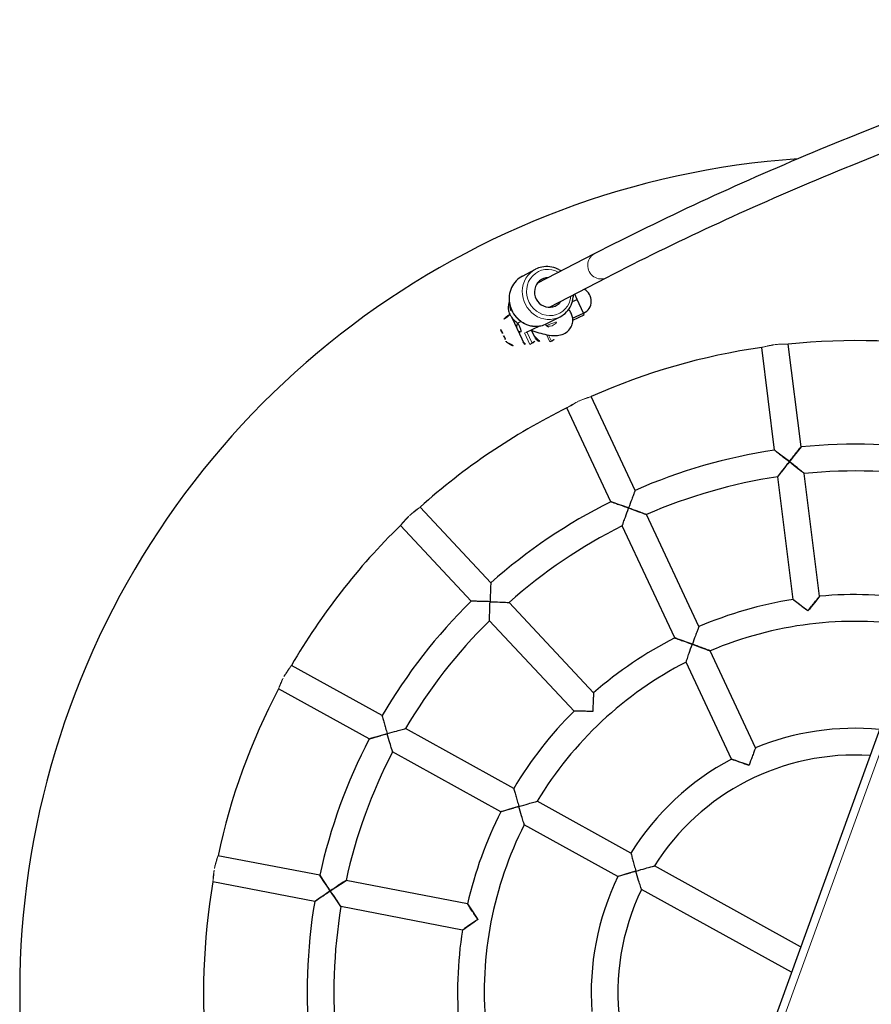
# Model space of a CAD drawing. Header units: millimetres. Extents: x 0 to 6535399, y 0 to 6021678.
# Tile 33 of 59: x 6532994.019 to 6532994.325, y 6021285.353 to 6021285.706. Entities that reach past the tile are written whole.
import ezdxf

# ---------------------------------------------------------------- set-up
doc = ezdxf.new("R2010")
doc.units = ezdxf.units.MM
for name, color, linetype, lineweight in [('PZT_plac zabaw', 7, 'Continuous', 15), ('Widoczne (ISO)', 7, 'Continuous', 25), ('Widoczne wąskie (ISO)', 7, 'Continuous', 15)]:
    doc.layers.add(name, color=color, linetype=linetype, lineweight=lineweight)

# ---------------------------------------------------------------- blocks, each defined once
blk = doc.blocks.new('hustawka bocianie gniazdo')
at = {"layer": 'Widoczne (ISO)'}
for p, q in [((1090.8, 3922.61), (1081.1, 3983.87)), ((1106.61, 3925.12), (1096.9, 3986.37)), ((1193.39, 3925.12), (1203.1, 3986.37)), ((1209.2, 3922.61), (1218.9, 3983.87)), ((1291.74, 3895.8), (1319.89, 3951.05)), ((1305.99, 3888.53), (1334.15, 3943.79)), ((1459.67, 3930.88), (1446.98, 3918.2)), ((1485.14, 3933.32), (1491.61, 3927.34)), ((1454.06, 3919.97), (1460.58, 3913.44)), ((1512.22, 3897.38), (1483.82, 3923.64)), ((1449.28, 3914.13), (1448.22, 3915.19)), ((1453.53, 3914.13), (1456.52, 3917.13)), ((1120.69, 3836.19), (1109.11, 3909.31)), ((1179.31, 3836.19), (1190.89, 3909.31)), ((1463.41, 3909.83), (1469.88, 3903.85)), ((1501.35, 3885.64), (1472.96, 3911.89)), ((1104.89, 3833.69), (1093.31, 3906.81)), ((1195.11, 3833.69), (1206.69, 3906.81)), ((1454.41, 3903.7), (1453.7, 3904.41)), ((1470.58, 3895.99), (1475.96, 3890.61)), ((1471.72, 3896.49), (1476.78, 3891.43)), ((1476.78, 3891.43), (1483.16, 3897.8)), ((1480.96, 3900), (1483.16, 3897.8)), ((1483.16, 3897.8), (1485.58, 3900.22)), ((1475.96, 3890.61), (1476.78, 3891.43)), ((1250.86, 3815.57), (1284.47, 3881.53)), ((1376.21, 3837.52), (1420.06, 3881.37)), ((1265.12, 3808.31), (1298.73, 3874.27)), ((1387.52, 3826.21), (1431.37, 3870.06)), ((1312.54, 3773.85), (1364.89, 3826.2)), ((1166.78, 3757.11), (1176.8, 3820.38)), ((1182.59, 3754.6), (1192.61, 3817.87)), ((1323.85, 3762.54), (1376.2, 3814.89)), ((1438.53, 3755.99), (1493.79, 3784.15)), ((1445.8, 3741.74), (1501.05, 3769.89)), ((1255.92, 3717.24), (1301.22, 3762.53)), ((1267.24, 3705.92), (1312.53, 3751.22)), ((1358.31, 3715.12), (1424.27, 3748.73)), ((1148.24, 3640), (1164.28, 3741.28)), ((1164.44, 3640), (1180.08, 3738.78)), ((1365.57, 3700.86), (1431.53, 3734.47)), ((2373.24, 3640), (-73.24, 3640))]:
    blk.add_line(p, q, dxfattribs=at)
for centre, radius, start, end in [((1150, 3600), 500, 23.85986, 156.14014), ((1150, 3600), 390, 82.17538, 97.82462), ((1150, 3600), 390, 100.17538, 115.82462), ((1150, 3600), 390, 64.17538, 79.82462), ((1150, 3600), 390, 46.17538, 61.82462), ((1454.06, 3925.27), 10, 46.50542, 110.53669), ((1150, 3600), 328, 82.3976, 97.6024), ((1454.06, 3925.27), 10, 159.46331, 225), ((1456.71, 3922.62), 3.75, 74.2993, 225), ((1150, 3600), 328, 100.3976, 115.6024), ((1150, 3600), 328, 64.3976, 79.6024), ((1450.34, 3917.31), 3, 135, 225), ((1451.4, 3916.25), 3, 225, 315), ((1458.65, 3909.36), 7, 135, 225), ((1150, 3600), 312, 82.46928, 97.53072), ((1150, 3600), 312, 100.46928, 115.53072), ((1150, 3600), 312, 64.46928, 79.53072), ((1459.36, 3908.65), 7, 225, 265.2342), ((1482.34, 3896.98), 8, 225, 352.14126), ((1150, 3600), 328, 46.3976, 61.6024), ((1150, 3600), 312, 46.46928, 61.53072), ((1150, 3600), 390, 28.17538, 43.82462), ((1150, 3600), 238, 82.92627, 97.07373), ((1150, 3600), 238, 100.92627, 115.07373), ((1150, 3600), 238, 64.92627, 79.07373), ((1150, 3600), 328, 28.3976, 43.6024), ((1150, 3600), 222, 83.06516, 114.93484), ((1150, 3600), 222, 47.06516, 78.93484), ((1150, 3600), 312, 28.46928, 43.53072), ((1150, 3600), 238, 46.92627, 61.07373), ((1150, 3600), 390, 10.17538, 25.82462), ((1150, 3600), 238, 28.92627, 43.07373), ((1150, 3600), 158, 83.90229, 114.09771), ((1150, 3600), 158, 47.90229, 78.09771), ((1150, 3600), 222, 11.06516, 42.93484), ((1150, 3600), 142, 84.22964, 149.77036), ((1150, 3600), 142, 16.3611, 77.77036), ((1150, 3600), 328, 10.3976, 25.6024), ((1150, 3600), 312, 10.46928, 25.53072), ((1150, 3600), 158, 14.66485, 42.09771), ((1150, 3600), 238, 10.92627, 25.07373)]:
    blk.add_arc(centre, radius, start, end, dxfattribs=at)
for centre, major_axis, ratio, start_param, end_param in [((1452.06, 3923.27), (-6.48, 6.48), 0.707107, 6.028463, 6.537907), ((1453.32, 3924.54), (-6.48, 6.48), 0.965926, 6.165974, 6.400396), ((1454.79, 3926), (-6.48, 6.48), 0.965926, 6.028463, 6.537907), ((1456.06, 3927.27), (-6.48, 6.48), 0.707107, 6.165974, 6.400396), ((1456.79, 3928), (-6.48, 6.48), 0.258819, 6.165974, 6.537907), ((1451.32, 3922.54), (-6.48, 6.48), 0.258819, 6.165974, 6.537907), ((1481.24, 3915.13), (6.11, 6.61), 0.940847, 5.807303, 9.90066)]:
    blk.add_ellipse(centre, major_axis=major_axis, ratio=ratio, start_param=start_param, end_param=end_param, dxfattribs=at)
for points, knots in [([(1485.14, 3933.32), (1483.96, 3934.41), (1482.59, 3935.3), (1479.63, 3936.6), (1478.04, 3937), (1474.77, 3937.28), (1473.09, 3937.16), (1469.83, 3936.38), (1468.25, 3935.73), (1465.33, 3933.98), (1464, 3932.86), (1461.74, 3930.29), (1460.8, 3928.83), (1459.42, 3925.71), (1458.97, 3924.05), (1458.63, 3920.7), (1458.72, 3919.02), (1459.44, 3915.8), (1460.06, 3914.26), (1461.6, 3911.75), (1462.44, 3910.72), (1463.41, 3909.83)], [4.102362, 4.102362, 4.102362, 4.102362, 4.417576, 4.417576, 4.733899, 4.733899, 5.052858, 5.052858, 5.37459, 5.37459, 5.698189, 5.698189, 6.02236, 6.02236, 6.345747, 6.345747, 6.667069, 6.667069, 6.985526, 6.985526, 7.243955, 7.243955, 7.243955, 7.243955]), ([(1467.86, 3935.45), (1467.67, 3935.45), (1467.48, 3935.45), (1466.3, 3935.42), (1465.33, 3935.21), (1463.56, 3934.55), (1462.78, 3934.09), (1461.33, 3932.99), (1460.75, 3932.36), (1459.56, 3930.83), (1459.12, 3929.98), (1458.3, 3928.17), (1457.99, 3927.21), (1457.72, 3926.23)], [6.2744612, 6.2744612, 6.2744612, 6.2744612, 6.2912243, 6.2912243, 6.3776344, 6.3776344, 6.4742523, 6.4742523, 6.6008014, 6.6008014, 6.8001492, 6.8001492, 7.0432503, 7.0432503, 7.0432503, 7.0432503]), ([(1106.61, 3925.12), (1106.61, 3925.12), (1106.52, 3925), (1106.16, 3924.52), (1105.87, 3924.13), (1105.07, 3923.05), (1104.52, 3922.3), (1103.32, 3920.69), (1102.68, 3919.82), (1101.35, 3918), (1100.65, 3917.03), (1099.95, 3916.07), (1099.94, 3916.06), (1099.94, 3916.06)], [-1.527905, -1.527905, -1.527905, -1.527905, -1.298779, -1.298779, -1.038682, -1.038682, -0.695693, -0.695693, -0.355717, -0.355717, 0, 0, 0.001737, 0.001737, 0.001737, 0.001737]), ([(1200.06, 3916.06), (1200.06, 3916.07), (1200.05, 3916.07), (1199.35, 3917.03), (1198.65, 3917.99), (1197.32, 3919.81), (1196.69, 3920.67), (1195.5, 3922.29), (1194.93, 3923.04), (1194.13, 3924.13), (1193.84, 3924.51), (1193.48, 3925), (1193.39, 3925.12), (1193.39, 3925.12)], [-3.057524, -3.057524, -3.057524, -3.057524, -3.055735, -3.055735, -2.700551, -2.700551, -2.362936, -2.362936, -2.017957, -2.017957, -1.757121, -1.757121, -1.527868, -1.527868, -1.527868, -1.527868]), ([(1495.82, 3912.54), (1496.01, 3913.29), (1496.14, 3914.04), (1496.39, 3916.46), (1496.3, 3918.15), (1495.58, 3921.37), (1494.96, 3922.9), (1493.42, 3925.42), (1492.57, 3926.44), (1491.61, 3927.34)], [3.058448, 3.058448, 3.058448, 3.058448, 3.204155, 3.204155, 3.525477, 3.525477, 3.843934, 3.843934, 4.102362, 4.102362, 4.102362, 4.102362]), ([(1099.94, 3916.06), (1099.94, 3916.06), (1099.93, 3916.07), (1098.97, 3916.77), (1098, 3917.47), (1096.17, 3918.79), (1095.29, 3919.42), (1093.66, 3920.58), (1092.9, 3921.13), (1091.8, 3921.9), (1091.42, 3922.18), (1090.93, 3922.53), (1090.8, 3922.61), (1090.8, 3922.61)], [-3.057547, -3.057547, -3.057547, -3.057547, -3.05581, -3.05581, -2.700093, -2.700093, -2.360117, -2.360117, -2.017128, -2.017128, -1.757031, -1.757031, -1.527905, -1.527905, -1.527905, -1.527905]), ([(1209.2, 3922.61), (1209.2, 3922.61), (1209.07, 3922.53), (1208.58, 3922.18), (1208.19, 3921.9), (1207.09, 3921.12), (1206.32, 3920.57), (1204.69, 3919.4), (1203.82, 3918.78), (1202, 3917.46), (1201.03, 3916.77), (1200.07, 3916.07), (1200.06, 3916.06), (1200.06, 3916.06)], [-1.527868, -1.527868, -1.527868, -1.527868, -1.298614, -1.298614, -1.037778, -1.037778, -0.6928, -0.6928, -0.355184, -0.355184, 0, 0, 0.001788, 0.001788, 0.001788, 0.001788]), ([(1093.31, 3906.81), (1093.31, 3906.81), (1093.31, 3906.81), (1093.31, 3906.81), (1093.4, 3906.94), (1093.79, 3907.49), (1094.12, 3907.95), (1095.05, 3909.26), (1095.74, 3910.23), (1097.57, 3912.78), (1098.74, 3914.4), (1099.93, 3916.05), (1099.94, 3916.06), (1099.94, 3916.06)], [-1.733114, -1.733114, -1.733114, -1.733114, -1.731238, -1.731238, -1.445296, -1.445296, -1.090589, -1.090589, -0.610123, -0.610123, 0, 0, 0.001737, 0.001737, 0.001737, 0.001737]), ([(1099.94, 3916.06), (1099.95, 3916.06), (1099.95, 3916.05), (1101.6, 3914.85), (1103.21, 3913.67), (1105.74, 3911.82), (1106.69, 3911.11), (1107.98, 3910.15), (1108.44, 3909.81), (1108.98, 3909.41), (1109.11, 3909.31), (1109.11, 3909.31), (1109.11, 3909.31), (1109.11, 3909.31)], [-2.959181, -2.959181, -2.959181, -2.959181, -2.957759, -2.957759, -2.45802, -2.45802, -2.06448, -2.06448, -1.773947, -1.773947, -1.539737, -1.539737, -1.538201, -1.538201, -1.538201, -1.538201]), ([(1190.89, 3909.31), (1190.89, 3909.31), (1190.89, 3909.31), (1190.89, 3909.31), (1191.02, 3909.41), (1191.56, 3909.81), (1192.01, 3910.15), (1193.3, 3911.1), (1194.26, 3911.81), (1196.79, 3913.67), (1198.4, 3914.85), (1200.05, 3916.05), (1200.05, 3916.06), (1200.06, 3916.06)], [-1.733321, -1.733321, -1.733321, -1.733321, -1.732508, -1.732508, -1.446571, -1.446571, -1.091722, -1.091722, -0.610299, -0.610299, 0, 0, 0.001788, 0.001788, 0.001788, 0.001788]), ([(1200.06, 3916.06), (1200.06, 3916.06), (1200.07, 3916.05), (1201.27, 3914.4), (1202.43, 3912.78), (1204.26, 3910.23), (1204.95, 3909.26), (1205.88, 3907.95), (1206.21, 3907.49), (1206.6, 3906.94), (1206.69, 3906.81), (1206.69, 3906.81), (1206.69, 3906.81), (1206.69, 3906.81)], [-2.958847, -2.958847, -2.958847, -2.958847, -2.957383, -2.957383, -2.457674, -2.457674, -2.063487, -2.063487, -1.77294, -1.77294, -1.538817, -1.538817, -1.538151, -1.538151, -1.538151, -1.538151]), ([(1456.53, 3917.49), (1456.47, 3915.86), (1456.48, 3914.21), (1456.66, 3910.86), (1456.84, 3909.17), (1457.41, 3905.74), (1457.8, 3904.06), (1458.91, 3901.3), (1459.42, 3900.21), (1460.78, 3898.53), (1461.22, 3898.06), (1462.58, 3896.92), (1463.66, 3896.23), (1466, 3895.54), (1467.09, 3895.4), (1469.14, 3895.54), (1470.08, 3895.78), (1471.83, 3896.49), (1472.58, 3896.97), (1474, 3898.11), (1474.56, 3898.76), (1475.31, 3899.78), (1475.55, 3900.17), (1475.77, 3900.54)], [7.708618, 7.708618, 7.708618, 7.708618, 8.058537, 8.058537, 8.433571, 8.433571, 8.857978, 8.857978, 9.118652, 9.118652, 9.213892, 9.213892, 9.348897, 9.348897, 9.441916, 9.441916, 9.528595, 9.528595, 9.627305, 9.627305, 9.758639, 9.758639, 9.846608, 9.846608, 9.846608, 9.846608]), ([(1461.78, 3908.3), (1461.78, 3908.3), (1461.8, 3908.35), (1461.88, 3908.58), (1461.94, 3908.78), (1462.04, 3909.21), (1462.09, 3909.42), (1462.14, 3909.66)], [9.9586558, 9.9586558, 9.9586558, 9.9586558, 10.0768446, 10.0768446, 10.2252574, 10.2252574, 10.3366138, 10.3366138, 10.3366138, 10.3366138]), ([(1469.88, 3903.85), (1471.06, 3902.75), (1472.42, 3901.86), (1475.39, 3900.57), (1476.98, 3900.16), (1480.25, 3899.88), (1481.93, 3900.01), (1484.02, 3900.51), (1484.49, 3900.64), (1484.96, 3900.8)], [0.96077, 0.96077, 0.96077, 0.96077, 1.275984, 1.275984, 1.592306, 1.592306, 1.911266, 1.911266, 2.004684, 2.004684, 2.004684, 2.004684]), ([(1295.28, 3885.12), (1295.28, 3885.13), (1295.27, 3885.13), (1294.91, 3886.27), (1294.53, 3887.4), (1293.83, 3889.54), (1293.49, 3890.57), (1292.85, 3892.47), (1292.56, 3893.36), (1292.13, 3894.63), (1291.98, 3895.08), (1291.78, 3895.65), (1291.74, 3895.8), (1291.74, 3895.8)], [-3.05755, -3.05755, -3.05755, -3.05755, -3.055821, -3.055821, -2.700025, -2.700025, -2.359715, -2.359715, -2.017007, -2.017007, -1.757017, -1.757017, -1.52791, -1.52791, -1.52791, -1.52791]), ([(1743.53, 3640), (1733.77, 3652.74), (1723.99, 3665.27), (1697.57, 3698.45), (1680.88, 3718.69), (1647.42, 3757.89), (1630.63, 3776.86), (1596.96, 3813.5), (1580.08, 3831.18), (1546.22, 3865.25), (1529.24, 3881.64), (1512.22, 3897.38)], [5.96107265, 5.96107265, 5.96107265, 5.96107265, 5.97263067, 5.97263067, 5.99223713, 5.99223713, 6.0118436, 6.0118436, 6.03145006, 6.03145006, 6.05105652, 6.05105652, 6.05105652, 6.05105652]), ([(1284.47, 3881.53), (1284.47, 3881.53), (1284.47, 3881.53), (1284.47, 3881.54), (1284.63, 3881.59), (1285.26, 3881.8), (1285.8, 3881.99), (1287.33, 3882.5), (1288.45, 3882.88), (1291.43, 3883.86), (1293.33, 3884.49), (1295.27, 3885.12), (1295.27, 3885.12), (1295.28, 3885.12)], [-1.733083, -1.733083, -1.733083, -1.733083, -1.731052, -1.731052, -1.445108, -1.445108, -1.090423, -1.090423, -0.610097, -0.610097, 0, 0, 0.00173, 0.00173, 0.00173, 0.00173]), ([(1305.99, 3888.53), (1305.99, 3888.53), (1305.85, 3888.49), (1305.28, 3888.31), (1304.82, 3888.17), (1303.54, 3887.76), (1302.65, 3887.48), (1300.74, 3886.88), (1299.71, 3886.55), (1297.56, 3885.86), (1296.42, 3885.49), (1295.29, 3885.13), (1295.28, 3885.12), (1295.28, 3885.12)], [-1.52791, -1.52791, -1.52791, -1.52791, -1.298803, -1.298803, -1.038813, -1.038813, -0.696106, -0.696106, -0.355796, -0.355796, 0, 0, 0.001729, 0.001729, 0.001729, 0.001729]), ([(1295.28, 3885.12), (1295.28, 3885.12), (1295.28, 3885.11), (1295.91, 3883.17), (1296.52, 3881.27), (1297.47, 3878.28), (1297.83, 3877.15), (1298.31, 3875.61), (1298.48, 3875.07), (1298.68, 3874.43), (1298.73, 3874.27), (1298.73, 3874.27), (1298.73, 3874.27), (1298.73, 3874.27)], [-2.959231, -2.959231, -2.959231, -2.959231, -2.957814, -2.957814, -2.45807, -2.45807, -2.064624, -2.064624, -1.774094, -1.774094, -1.539872, -1.539872, -1.538208, -1.538208, -1.538208, -1.538208]), ([(1723.34, 3640), (1716.18, 3649.25), (1709.02, 3658.39), (1685.31, 3688.16), (1668.73, 3708.28), (1635.48, 3747.24), (1618.81, 3766.07), (1585.39, 3802.45), (1568.63, 3820), (1535.05, 3853.79), (1518.22, 3870.04), (1501.35, 3885.64)], [5.96404524, 5.96404524, 5.96404524, 5.96404524, 5.97256599, 5.97256599, 5.99218862, 5.99218862, 6.01181126, 6.01181126, 6.03143389, 6.03143389, 6.05105652, 6.05105652, 6.05105652, 6.05105652]), ([(1376.27, 3826.27), (1376.27, 3826.28), (1376.27, 3826.29), (1376.27, 3828.12), (1376.27, 3829.98), (1376.25, 3832.77), (1376.24, 3833.81), (1376.23, 3835.38), (1376.22, 3835.98), (1376.21, 3836.86), (1376.21, 3837.17), (1376.21, 3837.46), (1376.21, 3837.52), (1376.21, 3837.52)], [-3.058325, -3.058325, -3.058325, -3.058325, -3.056662, -3.056662, -2.50684, -2.50684, -2.155255, -2.155255, -1.896038, -1.896038, -1.672324, -1.672324, -1.528331, -1.528331, -1.528331, -1.528331]), ([(1114.02, 3827.17), (1114.02, 3827.17), (1114.01, 3827.17), (1113.05, 3827.87), (1112.08, 3828.57), (1110.24, 3829.9), (1109.34, 3830.54), (1107.72, 3831.69), (1106.97, 3832.22), (1105.89, 3832.98), (1105.5, 3833.26), (1105.01, 3833.6), (1104.89, 3833.69), (1104.89, 3833.69)], [-3.05387, -3.05387, -3.05387, -3.05387, -3.052281, -3.052281, -2.696595, -2.696595, -2.351284, -2.351284, -2.014332, -2.014332, -1.755838, -1.755838, -1.52614, -1.52614, -1.52614, -1.52614]), ([(1120.69, 3836.19), (1120.69, 3836.19), (1120.6, 3836.07), (1120.24, 3835.59), (1119.96, 3835.21), (1119.17, 3834.15), (1118.62, 3833.42), (1117.43, 3831.82), (1116.78, 3830.93), (1115.43, 3829.1), (1114.73, 3828.14), (1114.03, 3827.18), (1114.02, 3827.17), (1114.02, 3827.17)], [-1.52614, -1.52614, -1.52614, -1.52614, -1.296443, -1.296443, -1.037949, -1.037949, -0.700997, -0.700997, -0.355686, -0.355686, 0, 0, 0.001589, 0.001589, 0.001589, 0.001589]), ([(1185.98, 3827.17), (1185.98, 3827.17), (1185.97, 3827.18), (1185.28, 3828.14), (1184.58, 3829.09), (1183.25, 3830.89), (1182.62, 3831.75), (1181.43, 3833.36), (1180.86, 3834.12), (1180.05, 3835.2), (1179.76, 3835.59), (1179.4, 3836.07), (1179.31, 3836.19), (1179.31, 3836.19)], [-3.053778, -3.053778, -3.053778, -3.053778, -3.051991, -3.051991, -2.698453, -2.698453, -2.362621, -2.362621, -2.017788, -2.017788, -1.756236, -1.756236, -1.525995, -1.525995, -1.525995, -1.525995]), ([(1195.11, 3833.69), (1195.11, 3833.69), (1194.99, 3833.6), (1194.49, 3833.25), (1194.1, 3832.98), (1193, 3832.2), (1192.23, 3831.65), (1190.59, 3830.49), (1189.72, 3829.87), (1187.91, 3828.57), (1186.95, 3827.87), (1185.99, 3827.18), (1185.98, 3827.17), (1185.98, 3827.17)], [-1.525995, -1.525995, -1.525995, -1.525995, -1.295755, -1.295755, -1.034202, -1.034202, -0.68937, -0.68937, -0.353538, -0.353538, 0, 0, 0.001788, 0.001788, 0.001788, 0.001788]), ([(1176.8, 3820.38), (1176.8, 3820.38), (1176.8, 3820.38), (1176.81, 3820.38), (1176.93, 3820.47), (1177.47, 3820.88), (1177.92, 3821.22), (1179.21, 3822.18), (1180.17, 3822.9), (1182.7, 3824.77), (1184.31, 3825.96), (1185.97, 3827.16), (1185.98, 3827.16), (1185.98, 3827.17)], [-1.735248, -1.735248, -1.735248, -1.735248, -1.734119, -1.734119, -1.449462, -1.449462, -1.095092, -1.095092, -0.612204, -0.612204, 0, 0, 0.001788, 0.001788, 0.001788, 0.001788]), ([(1185.98, 3827.17), (1185.98, 3827.16), (1185.99, 3827.16), (1187.19, 3825.5), (1188.36, 3823.87), (1190.19, 3821.31), (1190.88, 3820.34), (1191.8, 3819.02), (1192.13, 3818.55), (1192.51, 3818.01), (1192.61, 3817.87), (1192.61, 3817.87), (1192.61, 3817.87), (1192.61, 3817.87)], [-2.962543, -2.962543, -2.962543, -2.962543, -2.96108, -2.96108, -2.459827, -2.459827, -2.064454, -2.064454, -1.774308, -1.774308, -1.54124, -1.54124, -1.540315, -1.540315, -1.540315, -1.540315]), ([(1364.89, 3826.2), (1364.89, 3826.2), (1364.92, 3826.2), (1365.08, 3826.2), (1365.26, 3826.21), (1365.96, 3826.21), (1366.58, 3826.22), (1368.24, 3826.24), (1369.35, 3826.25), (1372.26, 3826.27), (1374.24, 3826.27), (1376.26, 3826.27), (1376.27, 3826.27), (1376.27, 3826.27)], [-1.618734, -1.618734, -1.618734, -1.618734, -1.511749, -1.511749, -1.323918, -1.323918, -1.009325, -1.009325, -0.604738, -0.604738, 0, 0, 0.001663, 0.001663, 0.001663, 0.001663]), ([(1376.27, 3826.27), (1376.27, 3826.27), (1376.27, 3826.26), (1376.27, 3824.24), (1376.27, 3822.26), (1376.25, 3819.35), (1376.24, 3818.24), (1376.22, 3816.58), (1376.21, 3815.96), (1376.21, 3815.26), (1376.2, 3815.08), (1376.2, 3814.92), (1376.2, 3814.89), (1376.2, 3814.89)], [-3.056712, -3.056712, -3.056712, -3.056712, -3.055153, -3.055153, -2.488303, -2.488303, -2.109065, -2.109065, -1.814182, -1.814182, -1.63812, -1.63812, -1.537837, -1.537837, -1.537837, -1.537837]), ([(1387.52, 3826.21), (1387.52, 3826.21), (1387.46, 3826.21), (1387.17, 3826.21), (1386.86, 3826.21), (1385.98, 3826.22), (1385.38, 3826.23), (1383.81, 3826.24), (1382.77, 3826.25), (1379.98, 3826.27), (1378.12, 3826.27), (1376.29, 3826.27), (1376.28, 3826.27), (1376.27, 3826.27)], [-1.528331, -1.528331, -1.528331, -1.528331, -1.384338, -1.384338, -1.160624, -1.160624, -0.901407, -0.901407, -0.549822, -0.549822, 0, 0, 0.001663, 0.001663, 0.001663, 0.001663]), ([(1254.42, 3804.93), (1254.42, 3804.94), (1254.41, 3804.94), (1254.05, 3806.07), (1253.68, 3807.2), (1252.97, 3809.35), (1252.62, 3810.38), (1251.98, 3812.28), (1251.69, 3813.15), (1251.26, 3814.41), (1251.1, 3814.86), (1250.91, 3815.43), (1250.86, 3815.57), (1250.86, 3815.57)], [-3.053842, -3.053842, -3.053842, -3.053842, -3.052195, -3.052195, -2.697222, -2.697222, -2.354799, -2.354799, -2.015439, -2.015439, -1.755972, -1.755972, -1.526097, -1.526097, -1.526097, -1.526097]), ([(1265.12, 3808.31), (1265.12, 3808.31), (1264.97, 3808.26), (1264.4, 3808.09), (1263.95, 3807.95), (1262.67, 3807.55), (1261.79, 3807.28), (1259.88, 3806.68), (1258.85, 3806.35), (1256.69, 3805.67), (1255.56, 3805.3), (1254.43, 3804.93), (1254.42, 3804.93), (1254.42, 3804.93)], [-1.526097, -1.526097, -1.526097, -1.526097, -1.296223, -1.296223, -1.036756, -1.036756, -0.697396, -0.697396, -0.354973, -0.354973, 0, 0, 0.001647, 0.001647, 0.001647, 0.001647]), ([(1312.63, 3762.63), (1312.63, 3762.64), (1312.63, 3762.65), (1312.63, 3764.43), (1312.63, 3766.24), (1312.6, 3769), (1312.59, 3770.06), (1312.57, 3771.66), (1312.56, 3772.26), (1312.55, 3773.17), (1312.55, 3773.49), (1312.54, 3773.79), (1312.54, 3773.85), (1312.54, 3773.85)], [-3.054339, -3.054339, -3.054339, -3.054339, -3.052677, -3.052677, -2.517804, -2.517804, -2.163633, -2.163633, -1.901952, -1.901952, -1.673429, -1.673429, -1.526338, -1.526338, -1.526338, -1.526338]), ([(1301.22, 3762.53), (1301.22, 3762.53), (1301.25, 3762.53), (1301.41, 3762.54), (1301.6, 3762.54), (1302.29, 3762.55), (1302.91, 3762.56), (1304.57, 3762.58), (1305.68, 3762.6), (1308.6, 3762.62), (1310.59, 3762.63), (1312.62, 3762.63), (1312.63, 3762.63), (1312.63, 3762.63)], [-1.620663, -1.620663, -1.620663, -1.620663, -1.513275, -1.513275, -1.326963, -1.326963, -1.012953, -1.012953, -0.607558, -0.607558, 0, 0, 0.001662, 0.001662, 0.001662, 0.001662]), ([(1312.63, 3762.63), (1312.63, 3762.63), (1312.63, 3762.62), (1312.63, 3760.59), (1312.62, 3758.6), (1312.6, 3755.68), (1312.58, 3754.57), (1312.56, 3752.91), (1312.55, 3752.29), (1312.54, 3751.6), (1312.54, 3751.41), (1312.53, 3751.25), (1312.53, 3751.22), (1312.53, 3751.22)], [-3.061278, -3.061278, -3.061278, -3.061278, -3.05972, -3.05972, -2.490041, -2.490041, -2.109921, -2.109921, -1.815488, -1.815488, -1.640792, -1.640792, -1.5401, -1.5401, -1.5401, -1.5401]), ([(1323.85, 3762.54), (1323.85, 3762.54), (1323.79, 3762.54), (1323.49, 3762.55), (1323.17, 3762.55), (1322.26, 3762.56), (1321.66, 3762.57), (1320.06, 3762.59), (1319, 3762.6), (1316.24, 3762.63), (1314.43, 3762.63), (1312.65, 3762.63), (1312.64, 3762.63), (1312.63, 3762.63)], [-1.526338, -1.526338, -1.526338, -1.526338, -1.379247, -1.379247, -1.150724, -1.150724, -0.889044, -0.889044, -0.534872, -0.534872, 0, 0, 0.001663, 0.001663, 0.001663, 0.001663]), ([(1173.47, 3748.15), (1173.46, 3748.16), (1173.46, 3748.16), (1172.77, 3749.11), (1172.07, 3750.06), (1170.76, 3751.84), (1170.12, 3752.69), (1168.93, 3754.29), (1168.36, 3755.04), (1167.54, 3756.12), (1167.25, 3756.5), (1166.88, 3756.99), (1166.78, 3757.11), (1166.78, 3757.11)], [-3.046899, -3.046899, -3.046899, -3.046899, -3.045113, -3.045113, -2.694586, -2.694586, -2.361991, -2.361991, -2.017458, -2.017458, -1.754605, -1.754605, -1.522556, -1.522556, -1.522556, -1.522556]), ([(1182.59, 3754.6), (1182.59, 3754.6), (1182.46, 3754.52), (1181.96, 3754.17), (1181.56, 3753.9), (1180.45, 3753.12), (1179.68, 3752.58), (1178.04, 3751.44), (1177.18, 3750.83), (1175.38, 3749.54), (1174.42, 3748.85), (1173.47, 3748.16), (1173.47, 3748.16), (1173.47, 3748.15)], [-1.522556, -1.522556, -1.522556, -1.522556, -1.290507, -1.290507, -1.027654, -1.027654, -0.683121, -0.683121, -0.350527, -0.350527, 0, 0, 0.001786, 0.001786, 0.001786, 0.001786]), ([(1435.12, 3745.28), (1435.12, 3745.28), (1435.13, 3745.29), (1435.49, 3746.42), (1435.86, 3747.56), (1436.55, 3749.7), (1436.88, 3750.73), (1437.48, 3752.65), (1437.76, 3753.54), (1438.17, 3754.82), (1438.31, 3755.28), (1438.49, 3755.85), (1438.53, 3755.99), (1438.53, 3755.99)], [-3.057547, -3.057547, -3.057547, -3.057547, -3.055811, -3.055811, -2.700086, -2.700086, -2.360078, -2.360078, -2.017116, -2.017116, -1.75703, -1.75703, -1.527906, -1.527906, -1.527906, -1.527906]), ([(1164.28, 3741.28), (1164.28, 3741.28), (1164.28, 3741.28), (1164.28, 3741.28), (1164.41, 3741.38), (1164.93, 3741.79), (1165.38, 3742.13), (1166.67, 3743.11), (1167.63, 3743.84), (1170.17, 3745.74), (1171.79, 3746.94), (1173.46, 3748.15), (1173.46, 3748.15), (1173.47, 3748.15)], [-1.735205, -1.735205, -1.735205, -1.735205, -1.733395, -1.733395, -1.452332, -1.452332, -1.100258, -1.100258, -0.615907, -0.615907, 0, 0, 0.001786, 0.001786, 0.001786, 0.001786]), ([(1173.47, 3748.15), (1173.47, 3748.15), (1173.47, 3748.14), (1174.68, 3746.48), (1175.86, 3744.83), (1177.68, 3742.25), (1178.37, 3741.26), (1179.29, 3739.93), (1179.61, 3739.46), (1179.99, 3738.91), (1180.08, 3738.78), (1180.08, 3738.78), (1180.08, 3738.78), (1180.08, 3738.78)], [-2.972161, -2.972161, -2.972161, -2.972161, -2.970693, -2.970693, -2.464495, -2.464495, -2.06642, -2.06642, -1.77706, -1.77706, -1.546061, -1.546061, -1.544573, -1.544573, -1.544573, -1.544573]), ([(1424.27, 3748.73), (1424.27, 3748.73), (1424.27, 3748.73), (1424.27, 3748.73), (1424.43, 3748.68), (1425.07, 3748.48), (1425.61, 3748.31), (1427.15, 3747.83), (1428.28, 3747.47), (1431.27, 3746.52), (1433.17, 3745.91), (1435.11, 3745.28), (1435.12, 3745.28), (1435.12, 3745.28)], [-1.733111, -1.733111, -1.733111, -1.733111, -1.73122, -1.73122, -1.445277, -1.445277, -1.090573, -1.090573, -0.61012, -0.61012, 0, 0, 0.001736, 0.001736, 0.001736, 0.001736]), ([(1435.12, 3745.28), (1435.12, 3745.27), (1435.12, 3745.27), (1434.49, 3743.33), (1433.86, 3741.43), (1432.88, 3738.45), (1432.5, 3737.33), (1431.99, 3735.8), (1431.8, 3735.26), (1431.59, 3734.63), (1431.54, 3734.47), (1431.53, 3734.47), (1431.53, 3734.47), (1431.53, 3734.47)], [-2.959186, -2.959186, -2.959186, -2.959186, -2.957764, -2.957764, -2.458025, -2.458025, -2.064494, -2.064494, -1.773961, -1.773961, -1.53975, -1.53975, -1.538201, -1.538201, -1.538201, -1.538201]), ([(1445.8, 3741.74), (1445.8, 3741.74), (1445.65, 3741.78), (1445.08, 3741.98), (1444.63, 3742.13), (1443.36, 3742.56), (1442.47, 3742.86), (1440.57, 3743.49), (1439.54, 3743.83), (1437.4, 3744.53), (1436.27, 3744.91), (1435.13, 3745.27), (1435.13, 3745.28), (1435.12, 3745.28)], [-1.527906, -1.527906, -1.527906, -1.527906, -1.298782, -1.298782, -1.038695, -1.038695, -0.695733, -0.695733, -0.355725, -0.355725, 0, 0, 0.001736, 0.001736, 0.001736, 0.001736]), ([(1256.07, 3706.07), (1256.07, 3706.07), (1256.07, 3706.08), (1256.07, 3707.92), (1256.05, 3709.79), (1256.02, 3712.55), (1256, 3713.56), (1255.97, 3715.33), (1255.95, 3716.02), (1255.93, 3716.78), (1255.93, 3716.99), (1255.92, 3717.19), (1255.92, 3717.24), (1255.92, 3717.24)], [-3.16668, -3.16668, -3.16668, -3.16668, -3.164975, -3.164975, -2.613306, -2.613306, -2.269815, -2.269815, -1.925843, -1.925843, -1.719292, -1.719292, -1.582487, -1.582487, -1.582487, -1.582487]), ([(1354.93, 3704.42), (1354.93, 3704.42), (1354.93, 3704.43), (1355.3, 3705.56), (1355.67, 3706.69), (1356.35, 3708.84), (1356.68, 3709.87), (1357.28, 3711.78), (1357.55, 3712.67), (1357.95, 3713.94), (1358.09, 3714.4), (1358.26, 3714.97), (1358.31, 3715.12), (1358.31, 3715.12)], [-3.053831, -3.053831, -3.053831, -3.053831, -3.052161, -3.052161, -2.697453, -2.697453, -2.356161, -2.356161, -2.01586, -2.01586, -1.756021, -1.756021, -1.52608, -1.52608, -1.52608, -1.52608]), ([(1267.24, 3705.92), (1267.24, 3705.92), (1267.19, 3705.92), (1266.99, 3705.93), (1266.78, 3705.93), (1266.02, 3705.95), (1265.33, 3705.97), (1263.56, 3706), (1262.55, 3706.02), (1259.79, 3706.05), (1257.92, 3706.07), (1256.08, 3706.07), (1256.07, 3706.07), (1256.07, 3706.07)], [-1.582487, -1.582487, -1.582487, -1.582487, -1.445683, -1.445683, -1.239132, -1.239132, -0.89516, -0.89516, -0.551668, -0.551668, 0, 0, 0.001705, 0.001705, 0.001705, 0.001705]), ([(1365.57, 3700.86), (1365.57, 3700.86), (1365.43, 3700.91), (1364.86, 3701.1), (1364.41, 3701.26), (1363.15, 3701.69), (1362.27, 3701.99), (1360.37, 3702.62), (1359.34, 3702.97), (1357.2, 3703.68), (1356.07, 3704.05), (1354.94, 3704.41), (1354.94, 3704.42), (1354.93, 3704.42)], [-1.52608, -1.52608, -1.52608, -1.52608, -1.29614, -1.29614, -1.036301, -1.036301, -0.696, -0.696, -0.354708, -0.354708, 0, 0, 0.00167, 0.00167, 0.00167, 0.00167])]:
    blk.add_open_spline(points, degree=3, knots=knots, dxfattribs=at)
blk.add_open_spline([(1462.14, 3909.66), (1462.22, 3910.07), (1462.3, 3910.48), (1462.38, 3910.88)], degree=3, dxfattribs=at)
at = {"layer": 'Widoczne wąskie (ISO)'}
for p, q in [((1448.22, 3915.19), (1453.58, 3920.55)), ((1454.59, 3919.44), (1449.28, 3914.13)), ((1457.07, 3907.78), (1453.7, 3904.41)), ((1454.41, 3903.7), (1457.28, 3906.58)), ((2373.24, 3635), (-73.24, 3635))]:
    blk.add_line(p, q, dxfattribs=at)
for centre, major_axis, ratio, start_param, end_param in [((1474.28, 3921.57), (-10.86, -11.75), 0.940847, 3.141593, 6.283185), ((1468.27, 3927.13), (-5.43, -5.87), 0.940847, 4.182816, 5.241962), ((1480.74, 3915.59), (10.86, 11.75), 0.940847, 0, 3.141593), ((1481.24, 3915.13), (-9.51, -10.28), 0.940847, 2.179042, 7.245736), ((1469.99, 3908.11), (-7.85, 1.55), 0.591953, 0, 1.761025), ((1506.79, 3891.51), (5.43, 5.87), 0.940847, 0, 3.141593)]:
    blk.add_ellipse(centre, major_axis=major_axis, ratio=ratio, start_param=start_param, end_param=end_param, dxfattribs=at)
for points, knots in [([(1081.1, 3983.87), (1081.1, 3983.87), (1081.13, 3983.88), (1081.35, 3983.95), (1081.67, 3984.05), (1082.58, 3984.34), (1083.16, 3984.51), (1084.58, 3984.89), (1085.45, 3985.11), (1086.85, 3985.41), (1087.33, 3985.5), (1088.18, 3985.66), (1088.54, 3985.72), (1088.9, 3985.78)], [-1.261789, -1.261789, -1.261789, -1.261789, -1.132832, -1.132832, -0.840181, -0.840181, -0.564027, -0.564027, -0.260562, -0.260562, -0.110029, -0.110029, 0, 0, 0, 0]), ([(1088.9, 3985.78), (1089.07, 3985.8), (1089.25, 3985.83), (1089.83, 3985.92), (1090.24, 3985.97), (1091.29, 3986.1), (1091.92, 3986.16), (1093.45, 3986.28), (1094.28, 3986.32), (1095.65, 3986.37), (1096.18, 3986.37), (1096.77, 3986.37), (1096.9, 3986.37), (1096.9, 3986.37)], [-5.047693, -5.047693, -5.047693, -5.047693, -4.994419, -4.994419, -4.870929, -4.870929, -4.668244, -4.668244, -4.354632, -4.354632, -4.038699, -4.038699, -3.78556, -3.78556, -3.78556, -3.78556]), ([(1203.1, 3986.37), (1203.1, 3986.37), (1203.13, 3986.37), (1203.36, 3986.37), (1203.69, 3986.37), (1204.65, 3986.36), (1205.25, 3986.34), (1206.72, 3986.27), (1207.61, 3986.21), (1209.04, 3986.06), (1209.52, 3986), (1210.38, 3985.89), (1210.74, 3985.83), (1211.1, 3985.78)], [-1.261789, -1.261789, -1.261789, -1.261789, -1.132836, -1.132836, -0.840185, -0.840185, -0.564031, -0.564031, -0.260564, -0.260564, -0.11003, -0.11003, 0, 0, 0, 0]), ([(1211.1, 3985.78), (1211.28, 3985.75), (1211.45, 3985.72), (1212.03, 3985.62), (1212.43, 3985.55), (1213.47, 3985.34), (1214.1, 3985.21), (1215.59, 3984.85), (1216.39, 3984.63), (1217.7, 3984.25), (1218.21, 3984.09), (1218.77, 3983.91), (1218.9, 3983.87), (1218.9, 3983.87)], [-5.047693, -5.047693, -5.047693, -5.047693, -4.994423, -4.994423, -4.870934, -4.870934, -4.668254, -4.668254, -4.354642, -4.354642, -4.038709, -4.038709, -3.78556, -3.78556, -3.78556, -3.78556]), ([(1319.89, 3951.05), (1319.89, 3951.05), (1319.96, 3951.03), (1320.31, 3950.92), (1320.68, 3950.8), (1321.65, 3950.46), (1322.23, 3950.25), (1323.45, 3949.78), (1324.06, 3949.53), (1325.16, 3949.05), (1325.64, 3948.83), (1326.35, 3948.5), (1326.58, 3948.38), (1326.99, 3948.18), (1327.16, 3948.1), (1327.32, 3948.01)], [-1.261406, -1.261406, -1.261406, -1.261406, -1.075248, -1.075248, -0.788164, -0.788164, -0.522219, -0.522219, -0.296001, -0.296001, -0.135512, -0.135512, -0.05606, -0.05606, 0, 0, 0, 0]), ([(1327.32, 3948.01), (1327.36, 3947.99), (1327.41, 3947.97), (1327.63, 3947.86), (1327.8, 3947.77), (1328.25, 3947.53), (1328.52, 3947.38), (1329.52, 3946.83), (1330.2, 3946.43), (1331.54, 3945.59), (1332.17, 3945.18), (1333.23, 3944.45), (1333.63, 3944.16), (1334.06, 3943.85), (1334.15, 3943.79), (1334.15, 3943.79)], [-5.046889, -5.046889, -5.046889, -5.046889, -5.032492, -5.032492, -4.97315, -4.97315, -4.879093, -4.879093, -4.625282, -4.625282, -4.33125, -4.33125, -4.016032, -4.016032, -3.784786, -3.784786, -3.784786, -3.784786]), ([(1459.25, 3924.82), (1458.77, 3925.27), (1458.42, 3925.59), (1457.89, 3926.08), (1457.72, 3926.23), (1457.72, 3926.23)], [5.4234034, 5.4234034, 5.4234034, 5.4234034, 5.7707851, 5.7707851, 6.1937451, 6.1937451, 6.1937451, 6.1937451]), ([(1420.06, 3881.37), (1420.06, 3881.37), (1420.17, 3881.29), (1420.64, 3880.94), (1421.01, 3880.67), (1421.91, 3879.98), (1422.42, 3879.58), (1423.41, 3878.76), (1423.86, 3878.36), (1424.66, 3877.64), (1425, 3877.33), (1425.51, 3876.85), (1425.67, 3876.69), (1425.95, 3876.42), (1426.07, 3876.3), (1426.19, 3876.19)], [-1.261355, -1.261355, -1.261355, -1.261355, -1.000769, -1.000769, -0.718633, -0.718633, -0.46005, -0.46005, -0.259883, -0.259883, -0.118707, -0.118707, -0.049023, -0.049023, 0, 0, 0, 0]), ([(1426.19, 3876.19), (1426.21, 3876.16), (1426.24, 3876.13), (1426.39, 3875.98), (1426.51, 3875.85), (1426.83, 3875.53), (1427.01, 3875.34), (1427.71, 3874.6), (1428.19, 3874.06), (1429.17, 3872.92), (1429.64, 3872.34), (1430.48, 3871.27), (1430.82, 3870.81), (1431.26, 3870.21), (1431.37, 3870.06), (1431.37, 3870.06)], [-5.04634, -5.04634, -5.04634, -5.04634, -5.034061, -5.034061, -4.982236, -4.982236, -4.899963, -4.899963, -4.672598, -4.672598, -4.396183, -4.396183, -4.08218, -4.08218, -3.784366, -3.784366, -3.784366, -3.784366]), ([(1493.79, 3784.15), (1493.79, 3784.15), (1493.83, 3784.09), (1494.05, 3783.79), (1494.28, 3783.48), (1494.87, 3782.63), (1495.21, 3782.12), (1495.92, 3781.03), (1496.27, 3780.46), (1496.88, 3779.43), (1497.13, 3778.98), (1497.51, 3778.29), (1497.63, 3778.05), (1497.84, 3777.65), (1497.93, 3777.49), (1498.01, 3777.32)], [-1.261406, -1.261406, -1.261406, -1.261406, -1.075248, -1.075248, -0.788165, -0.788165, -0.522219, -0.522219, -0.296002, -0.296002, -0.135513, -0.135513, -0.05606, -0.05606, 0, 0, 0, 0]), ([(1498.01, 3777.32), (1498.04, 3777.28), (1498.06, 3777.24), (1498.17, 3777.02), (1498.26, 3776.84), (1498.48, 3776.38), (1498.61, 3776.1), (1499.09, 3775.08), (1499.41, 3774.35), (1500.01, 3772.88), (1500.27, 3772.18), (1500.7, 3770.97), (1500.86, 3770.5), (1501.02, 3770), (1501.05, 3769.89), (1501.05, 3769.89)], [-5.046889, -5.046889, -5.046889, -5.046889, -5.032492, -5.032492, -4.97315, -4.97315, -4.879094, -4.879094, -4.625284, -4.625284, -4.331253, -4.331253, -4.016035, -4.016035, -3.784786, -3.784786, -3.784786, -3.784786])]:
    blk.add_open_spline(points, degree=3, knots=knots, dxfattribs=at)

msp = doc.modelspace()

# ---------------------------------------------------------------- block references
at = {"layer": 'PZT_plac zabaw', "xscale": 0.0006, "yscale": 0.0006, "zscale": 0.0006, "rotation": 70.07572273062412}
msp.add_blockref('hustawka bocianie gniazdo', (6532996.1144, 6021283.9721), dxfattribs=at)

doc.saveas('drawing.dxf')
